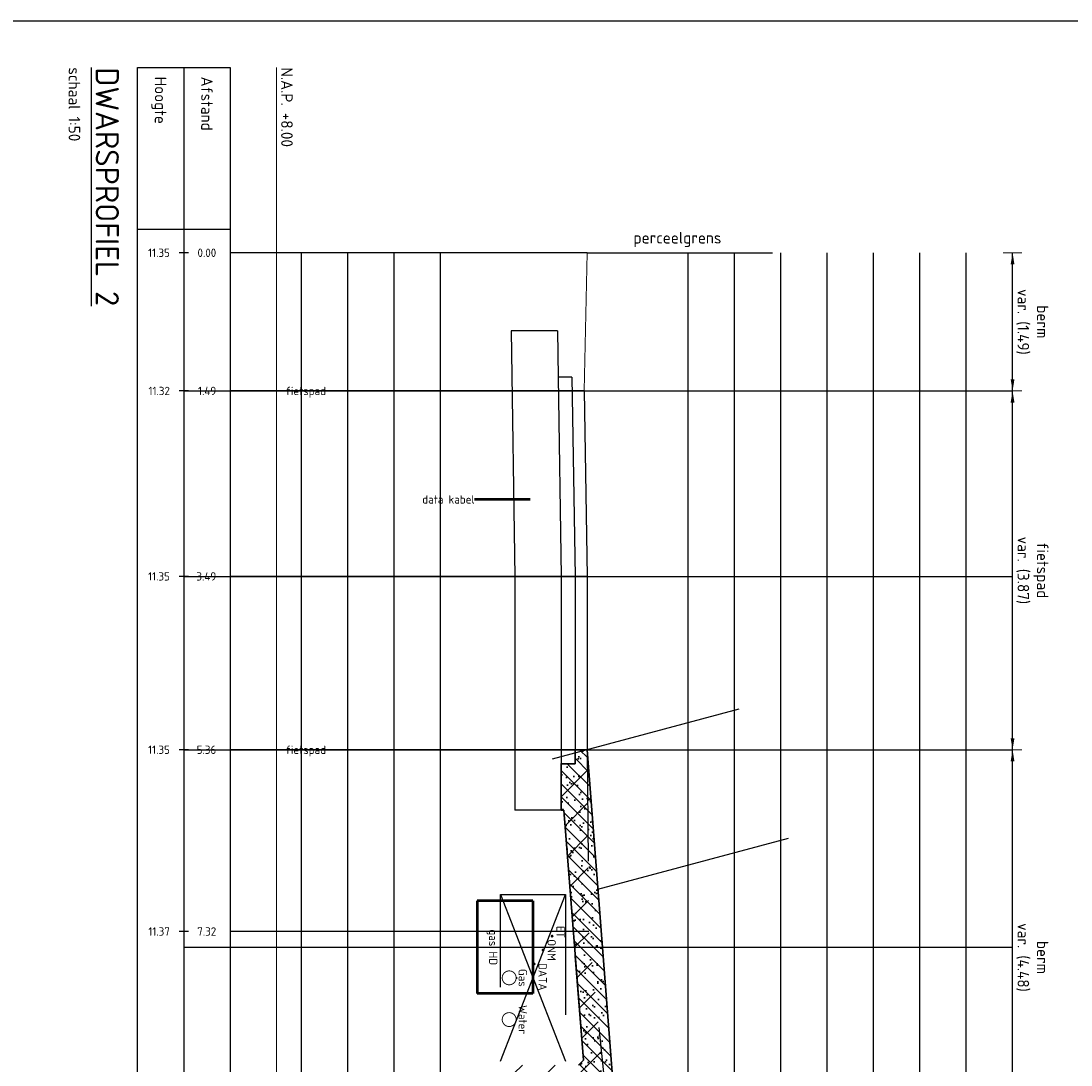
# Model space of a CAD drawing. Header units: metres. Extents: x 232618 to 232694, y 554350 to 554492.
# Tile 22 of 24: x 232665 to 232677, y 554479 to 554490. Entities that reach past the tile are written whole.
import ezdxf
from ezdxf.enums import TextEntityAlignment as Align

# ---------------------------------------------------------------- set-up
doc = ezdxf.new("R2010")
doc.units = ezdxf.units.M
for name, pattern in [('ACAD_ISO03W100', [30, 12, -18]), ('AL-NAP_LIJN', [15.25, 12, -1.5, 0.25, -1.5]), ('NLCS-HIDDEN', [4, 2, -2])]:
    doc.linetypes.add(name, pattern=pattern)
for name, color, linetype, lineweight in [('B-WE-AM-NAP-G', 7, 'AL-NAP_LIJN', 18), ('B-WE-AM-NAP-T25', 7, 'Continuous', 25), ('B-WE-GW-MAAIVELD-GD', 93, 'Continuous', 18), ('B-WE-KG-GRENS_PERCEEL-GD', 150, 'Continuous', 25), ('B-WE-KL-TRACE-T18', 7, 'Continuous', 18), ('B-WE-VH-VERHARDING_ASFALT-GD', 252, 'Continuous', 25), ('B-WE-VH-VERHARDING_FUNDERING-GD', 252, 'Continuous', 25), ('B-WE-VH-VERHARDING_FUNDERING_ZAND-GD', 252, 'Continuous', 25), ('N-WE-GR-MAAIVELD-GD', 90, 'Continuous', 35), ('N-WE-GW-CUNET-GD', 90, 'Continuous', 35), ('N-WE-GW-GROND_TEELAARDE_AFKOMSTIG UIT HET WERK-AD', 91, 'Continuous', 25), ('N-WE-GW-GROND_ZAND-AD', 7, 'Continuous', 35), ('N-WE-KL-DATA_CAI-G', 90, 'Continuous', 35), ('N-WE-KL-GAS-G', 30, 'Continuous', 35), ('N-WE-KL-GMS-G', 20, 'Continuous', 35), ('N-WE-KL-STROOK-GD', 7, 'NLCS-HIDDEN', 25), ('N-WE-KL-TDI-G', 200, 'Continuous', 35), ('N-WE-KL-WATER-G', 170, 'Continuous', 35), ('V-WE-GW-GROND_WERK-AD', 252, 'Continuous', 18), ('V-WE-GW-MAAIVELD-GD', 3, 'ACAD_ISO03W100', 25), ('X-XX-AL-AANKLEDING-M', 7, 'Continuous', 18), ('X-XX-AL-AANPIJLING-G', 7, 'Continuous', 18), ('X-XX-AL-PROFIELBALK-G', 7, 'Continuous', 25), ('X-XX-AL-PROFIELBALK-HULPLIJN-G', 253, 'Continuous', 25), ('X-XX-AL-PROFIELBALK-T18', 7, 'Continuous', 18), ('X-XX-AL-PROFIELBALK-T25', 7, 'Continuous', 25), ('X-XX-AL-PROFIELBALK-T50', 7, 'Continuous', 25), ('X-XX-AL-T25', 7, 'Continuous', 25)]:
    doc.layers.add(name, color=color, linetype=linetype, lineweight=lineweight)
doc.layers.add('B-WE-KL-TRACE-GD', color=160, linetype='Continuous', lineweight=50, true_color=0x003fff)
doc.layers.add('V-WE-GW-CUNET-GD', color=252, linetype='ACAD_ISO03W100', lineweight=25, plot=False)
doc.layers.add('X-XX-AL-HULPLIJN-GD', color=6, linetype='Continuous', plot=False)
doc.styles.add('NLCS-ISO-ANNOTATIEF-T18', font='NLCS-ISO.ttf', dxfattribs={"height": 1.8})
doc.styles.add('NLCS-ISO-ANNOTATIEF-T25', font='NLCS-ISO.ttf', dxfattribs={"height": 2.5})
doc.styles.add('NLCS-ISO-ANNOTATIEF-T50', font='NLCS-ISO.ttf', dxfattribs={"height": 5})
doc.styles.add('NLCS-ISO-ANNOTATIVE-T18', font='NLCS-ISO.ttf', dxfattribs={"height": 1.8})
doc.dimstyles.new('NLCS-ANNOTATIEF-T25-PIJL', dxfattribs={"dimtxt": 2.5, "dimasz": 2.5, "dimexe": 2, "dimexo": 2, "dimgap": 0.7, "dimtad": 1, "dimdec": 3, "dimzin": 0, "dimdsep": 46, "dimtxsty": 'NLCS-ISO-ANNOTATIEF-T25', "dimcen": 0, "dimdle": 2, "dimclrd": 256, "dimclre": 256, "dimclrt": 256, "dimadec": 1, "dimazin": 0, "dimtfac": 1, "dimtdec": 3, "dimtofl": 0, "dimtmove": 1, "dimatfit": 0, "dimfxl": 2, "dimfxlon": 1, "dimtfillclr": 254, "dimtolj": 1, "dimtzin": 0, "dimlwd": 18, "dimlwe": 18, "dimarcsym": 0})

# ---------------------------------------------------------------- blocks, each defined once
blk = doc.blocks.new('*D25')
at = {"layer": 'Defpoints', "color": 0, "transparency": 16777216}
for p in [(232671.574, 554482.635), (232671.924, 554478.155), (232676.164, 554478.155)]:
    blk.add_point(p, dxfattribs=at)
at = {"layer": 'X-XX-AL-AANKLEDING-M', "linetype": 'Continuous', "lineweight": 18, "transparency": 16777216}
for p, q in [((232676.064, 554482.635), (232676.264, 554482.635)), ((232676.164, 554482.51), (232676.164, 554478.28)), ((232676.064, 554478.155), (232676.264, 554478.155))]:
    blk.add_line(p, q, dxfattribs=at)
at = {"layer": 'X-XX-AL-AANKLEDING-M', "transparency": 16777216}
for points in [[(232676.143, 554482.51), (232676.184, 554482.51), (232676.164, 554482.635)], [(232676.143, 554478.28), (232676.184, 554478.28), (232676.164, 554478.155)]]:
    blk.add_solid(points, dxfattribs=at)
at = {"layer": 'X-XX-AL-AANKLEDING-M', "transparency": 16777216, "insert": (232676.378, 554480.395), "char_height": 0.125, "attachment_point": 5, "rotation": 270, "style": 'NLCS-ISO-ANNOTATIEF-T25'}
blk.add_mtext('\\A1;berm\\Pvar. (4.48)', dxfattribs=at)
blk = doc.blocks.new('*D27')
at = {"layer": 'Defpoints', "color": 0, "transparency": 16777216}
for p in [(232671.544, 554486.505), (232671.574, 554482.635), (232676.164, 554482.635)]:
    blk.add_point(p, dxfattribs=at)
at = {"layer": 'X-XX-AL-AANKLEDING-M', "linetype": 'Continuous', "lineweight": 18, "transparency": 16777216}
for p, q in [((232676.064, 554486.505), (232676.264, 554486.505)), ((232676.164, 554486.38), (232676.164, 554482.76)), ((232676.064, 554482.635), (232676.264, 554482.635))]:
    blk.add_line(p, q, dxfattribs=at)
at = {"layer": 'X-XX-AL-AANKLEDING-M', "transparency": 16777216}
for points in [[(232676.143, 554486.38), (232676.184, 554486.38), (232676.164, 554486.505)], [(232676.143, 554482.76), (232676.184, 554482.76), (232676.164, 554482.635)]]:
    blk.add_solid(points, dxfattribs=at)
at = {"layer": 'X-XX-AL-AANKLEDING-M', "transparency": 16777216, "insert": (232676.378, 554484.57), "char_height": 0.125, "attachment_point": 5, "rotation": 270, "style": 'NLCS-ISO-ANNOTATIEF-T25'}
blk.add_mtext('\\A1;fietspad\\Pvar. (3.87)', dxfattribs=at)
blk = doc.blocks.new('*D28')
at = {"layer": 'Defpoints', "color": 0, "transparency": 16777216}
for p in [(232671.574, 554487.995), (232671.544, 554486.505), (232676.164, 554486.505)]:
    blk.add_point(p, dxfattribs=at)
at = {"layer": 'X-XX-AL-AANKLEDING-M', "linetype": 'Continuous', "lineweight": 18, "transparency": 16777216}
for p, q in [((232676.064, 554487.995), (232676.264, 554487.995)), ((232676.164, 554487.87), (232676.164, 554486.63)), ((232676.064, 554486.505), (232676.264, 554486.505))]:
    blk.add_line(p, q, dxfattribs=at)
at = {"layer": 'X-XX-AL-AANKLEDING-M', "transparency": 16777216}
for points in [[(232676.143, 554487.87), (232676.184, 554487.87), (232676.164, 554487.995)], [(232676.143, 554486.63), (232676.184, 554486.63), (232676.164, 554486.505)]]:
    blk.add_solid(points, dxfattribs=at)
at = {"layer": 'X-XX-AL-AANKLEDING-M', "transparency": 16777216, "insert": (232676.378, 554487.25), "char_height": 0.125, "attachment_point": 5, "rotation": 270, "style": 'NLCS-ISO-ANNOTATIEF-T25'}
blk.add_mtext('\\A1;berm\\Pvar. (1.49)', dxfattribs=at)

msp = doc.modelspace()

# ---------------------------------------------------------------- hatches: boundary and pattern name
at = {"layer": 'N-WE-GW-GROND_TEELAARDE_AFKOMSTIG UIT HET WERK-AD'}
h = msp.add_hatch(dxfattribs=at)
h.set_pattern_fill('AGW-WERK_AANVULLEN', color=256, scale=0.02, angle=180, style=0, pattern_type=2)
h.set_pattern_definition([(135, (786916.89773, 320660.40572), (-0.070710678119, -0.070710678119), [])])
h.paths.add_polyline_path([(232671.534, 554479.288), (232671.481, 554479.235), (232671.496, 554478.535), (232671.746, 554478.535), (232671.751, 554478.285), (232671.821, 554478.285), (232671.822, 554478.22), (232671.892, 554478.22), (232671.894, 554478.155), (232671.924, 554478.155), (232671.574, 554482.635), (232671.444, 554482.635), (232671.444, 554482.485), (232671.294, 554482.485), (232671.294, 554481.985), (232671.323, 554481.985)])
at = {"layer": 'N-WE-GW-GROND_ZAND-AD'}
h = msp.add_hatch(dxfattribs=at)
h.set_pattern_fill('AGW-GROND_ZAND', color=256, scale=0.1, angle=-90, style=0, pattern_type=2)
h.set_pattern_definition([(217.5, (786916.89773, 320660.40572), (0.00629933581, -0.1926823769), [0, -0.152, 0, -0.17, 0, -0.1625]), (187.5, (786916.89773, 320660.40572), (-0.17697767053, -0.28221460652), [0, -0.082, 0, -0.137, 0, -0.0525]), (147.5, (786917.02073, 320660.40572), (-0.311414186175, -0.000565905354), [0, -0.05, 0, -0.18, 0, -0.235]), (137.5, (786917.02073, 320660.40572), (-0.30061266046, -0.08776755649), [0, -0.025, 0, -0.118, 0, -0.135])])
h.paths.add_polyline_path([(232671.534, 554479.288), (232671.481, 554479.235), (232671.496, 554478.535), (232671.746, 554478.535), (232671.751, 554478.285), (232671.821, 554478.285), (232671.822, 554478.22), (232671.892, 554478.22), (232671.894, 554478.155), (232671.924, 554478.155), (232671.574, 554482.635), (232671.444, 554482.635), (232671.444, 554482.485), (232671.294, 554482.485), (232671.294, 554481.985), (232671.323, 554481.985)])
at = {"layer": 'V-WE-GW-GROND_WERK-AD'}
h = msp.add_hatch(dxfattribs=at)
h.set_pattern_fill('AGW-WERK_ONTGRAVEN', color=256, scale=0.05, angle=180, style=0, pattern_type=2)
h.set_pattern_definition([(225, (786916.89773, 320660.40572), (0.1767766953, -0.1767766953), [])])
h.paths.add_polyline_path([(232670.832, 554476.791), (232671.492, 554476.806), (232671.508, 554476.106), (232671.758, 554476.112), (232671.764, 554475.862), (232671.914, 554475.865), (232671.784, 554477.665), (232671.754, 554479.115), (232671.594, 554480.675), (232671.574, 554482.635), (232671.444, 554482.635), (232671.444, 554482.485), (232671.294, 554482.485), (232671.294, 554481.985), (232671.323, 554481.985), (232671.534, 554479.288), (232671.481, 554479.235), (232670.781, 554479.235)])

# ---------------------------------------------------------------- linework, layer by layer
at = {"layer": 'B-WE-AM-NAP-G'}
msp.add_line((232668.224, 554489.995), (232668.224, 554454.96), dxfattribs=at)
at = {"layer": 'B-WE-GW-MAAIVELD-GD', "ltscale": 0.2, "flags": 128}
msp.add_lwpolyline([(232671.574, 554487.995), (232671.544, 554486.505)], dxfattribs=at)
at = {"layer": 'B-WE-KG-GRENS_PERCEEL-GD', "ltscale": 0.2, "flags": 128}
msp.add_lwpolyline([(232671.574, 554487.995), (232673.574, 554487.995)], dxfattribs=at)
at = {"layer": 'B-WE-KL-TRACE-GD', "ltscale": 0.2}
for p, q in [((232670.961, 554485.335), (232670.361, 554485.335)), ((232670.99, 554481.005), (232670.39, 554481.005)), ((232670.39, 554481.005), (232670.39, 554480.005)), ((232670.99, 554481.005), (232670.99, 554480.005)), ((232670.99, 554480.005), (232670.39, 554480.005))]:
    msp.add_line(p, q, dxfattribs=at)
at = {"layer": 'B-WE-VH-VERHARDING_ASFALT-GD'}
for p, q in [((232671.544, 554486.505), (232671.414, 554486.503)), ((232671.574, 554482.635), (232671.444, 554482.635))]:
    msp.add_line(p, q, dxfattribs=at)
at = {"layer": 'B-WE-VH-VERHARDING_ASFALT-GD', "ltscale": 0.2, "flags": 128}
msp.add_lwpolyline([(232671.544, 554486.505), (232671.574, 554484.505), (232671.574, 554482.635)], dxfattribs=at)
at = {"layer": 'B-WE-VH-VERHARDING_FUNDERING-GD', "ltscale": 0.2}
for p, q in [((232671.411, 554486.655), (232671.261, 554486.655)), ((232671.444, 554482.485), (232671.294, 554482.485))]:
    msp.add_line(p, q, dxfattribs=at)
at = {"layer": 'B-WE-VH-VERHARDING_FUNDERING-GD', "ltscale": 0.2, "flags": 128}
for points in [[(232671.261, 554486.655), (232671.294, 554484.503), (232671.294, 554482.485)], [(232671.411, 554486.655), (232671.444, 554484.504), (232671.444, 554482.485)]]:
    msp.add_lwpolyline(points, dxfattribs=at)
at = {"layer": 'B-WE-VH-VERHARDING_FUNDERING_ZAND-GD', "ltscale": 0.2}
for p, q in [((232671.254, 554487.155), (232670.754, 554487.155)), ((232671.294, 554481.985), (232670.794, 554481.985))]:
    msp.add_line(p, q, dxfattribs=at)
at = {"layer": 'B-WE-VH-VERHARDING_FUNDERING_ZAND-GD', "ltscale": 0.2, "flags": 128}
for points in [[(232670.754, 554487.155), (232670.794, 554484.499), (232670.794, 554481.985)], [(232671.254, 554487.155), (232671.261, 554486.655)], [(232671.294, 554482.485), (232671.294, 554481.985)]]:
    msp.add_lwpolyline(points, dxfattribs=at)
at = {"layer": 'Defpoints'}
msp.add_point((232670.809, 554479.725), dxfattribs=at)
at = {"layer": 'N-WE-GR-MAAIVELD-GD', "ltscale": 0.2}
for p, q in [((232671.574, 554482.635), (232671.924, 554478.155)), ((232671.323, 554481.985), (232671.534, 554479.288))]:
    msp.add_line(p, q, dxfattribs=at)
at = {"layer": 'N-WE-GW-CUNET-GD'}
msp.add_line((232671.481, 554479.235), (232671.534, 554479.288), dxfattribs=at)
at = {"layer": 'N-WE-GW-CUNET-GD', "flags": 128}
msp.add_lwpolyline([(232671.574, 554482.635), (232671.444, 554482.635), (232671.444, 554482.485), (232671.294, 554482.485), (232671.294, 554481.985), (232671.323, 554481.985)], dxfattribs=at)
at = {"layer": 'N-WE-KL-DATA_CAI-G', "const_width": 0.0145}
msp.add_lwpolyline([(232671.003, 554480.333, 1), (232671.003, 554480.317, 1)], format="xyb", close=True, dxfattribs=at)
at = {"layer": 'N-WE-KL-GAS-G', "const_width": 0.01}
msp.add_lwpolyline([(232670.734, 554480.25, 1), (232670.734, 554480.1, 1)], format="xyb", close=True, dxfattribs=at)
at = {"layer": 'N-WE-KL-GAS-G'}
msp.add_point((232670.816, 554480.175), dxfattribs=at)
at = {"layer": 'N-WE-KL-GMS-G', "const_width": 0.0145}
msp.add_lwpolyline([(232671.1, 554480.483, 1), (232671.1, 554480.467, 1)], format="xyb", close=True, dxfattribs=at)
at = {"layer": 'N-WE-KL-STROOK-GD'}
for p, q in [((232670.641, 554481.075), (232671.341, 554479.275)), ((232670.641, 554479.275), (232671.341, 554481.075))]:
    msp.add_line(p, q, dxfattribs=at)
at = {"layer": 'N-WE-KL-STROOK-GD', "flags": 128}
msp.add_lwpolyline([(232670.641, 554481.075), (232671.341, 554481.075), (232671.341, 554479.275), (232670.641, 554479.275)], close=True, dxfattribs=at)
at = {"layer": 'N-WE-KL-TDI-G', "const_width": 0.0145}
msp.add_lwpolyline([(232671.197, 554480.633, 1), (232671.197, 554480.617, 1)], format="xyb", close=True, dxfattribs=at)
at = {"layer": 'N-WE-KL-WATER-G', "const_width": 0.01}
msp.add_lwpolyline([(232670.734, 554479.8, 1), (232670.734, 554479.65, 1)], format="xyb", close=True, dxfattribs=at)
at = {"layer": 'V-WE-GW-CUNET-GD', "ltscale": 0.1, "flags": 128}
msp.add_lwpolyline([(232671.481, 554479.235), (232671.534, 554479.288), (232671.323, 554481.985), (232671.294, 554481.985)], dxfattribs=at)
at = {"layer": 'V-WE-GW-MAAIVELD-GD', "ltscale": 0.1, "flags": 128}
msp.add_lwpolyline([(232671.574, 554482.635), (232671.594, 554480.675), (232671.754, 554479.115), (232671.784, 554477.665), (232671.914, 554475.865)], dxfattribs=at)
at = {"layer": 'X-XX-AL-HULPLIJN-GD', "linetype": 'ByBlock'}
for p, q in [((232668.493, 554458.055), (232668.493, 554487.995)), ((232668.993, 554458.055), (232668.993, 554487.995)), ((232669.493, 554458.055), (232669.493, 554487.995)), ((232669.993, 554458.055), (232669.993, 554487.995)), ((232672.664, 554458.055), (232672.664, 554487.995)), ((232673.164, 554458.055), (232673.164, 554487.995)), ((232673.664, 554458.055), (232673.664, 554487.995)), ((232674.164, 554458.055), (232674.164, 554487.995)), ((232674.664, 554458.055), (232674.664, 554487.995)), ((232675.164, 554458.055), (232675.164, 554487.995)), ((232675.664, 554458.055), (232675.664, 554487.995)), ((232676.164, 554458.055), (232676.164, 554487.995)), ((232667.224, 554486.505), (232676.164, 554486.505)), ((232667.224, 554484.505), (232676.164, 554484.505)), ((232671.203, 554482.536), (232673.216, 554483.075)), ((232667.224, 554482.635), (232676.164, 554482.635)), ((232671.691, 554481.13), (232673.746, 554481.681)), ((232667.224, 554480.505), (232676.164, 554480.505))]:
    msp.add_line(p, q, dxfattribs=at)
at = {"layer": 'X-XX-AL-HULPLIJN-GD', "flags": 128}
msp.add_lwpolyline([(232653.804, 554490.495), (232653.804, 554428.245), (232660.197, 554428.245), (232660.197, 554419.245), (232694.104, 554419.245), (232694.104, 554490.495)], close=True, dxfattribs=at)
at = {"layer": 'X-XX-AL-PROFIELBALK-G', "ltscale": 0.2}
for p, q in [((232666.724, 554489.995), (232667.724, 554489.995)), ((232666.724, 554454.96), (232666.724, 554489.995)), ((232667.224, 554489.995), (232667.224, 554454.96)), ((232667.724, 554489.995), (232667.724, 554454.96)), ((232667.724, 554488.245), (232666.724, 554488.245)), ((232667.274, 554487.995), (232667.174, 554487.995)), ((232667.274, 554486.505), (232667.174, 554486.505)), ((232667.274, 554484.505), (232667.174, 554484.505)), ((232667.274, 554482.635), (232667.174, 554482.635)), ((232667.274, 554480.675), (232667.174, 554480.675))]:
    msp.add_line(p, q, dxfattribs=at)
at = {"layer": 'X-XX-AL-PROFIELBALK-HULPLIJN-G', "linetype": 'ByBlock'}
for p, q in [((232671.574, 554487.995), (232667.724, 554487.995)), ((232671.544, 554486.505), (232667.724, 554486.505)), ((232671.574, 554484.505), (232667.724, 554484.505)), ((232671.574, 554482.635), (232667.724, 554482.635)), ((232671.594, 554480.675), (232667.724, 554480.675))]:
    msp.add_line(p, q, dxfattribs=at)

# ---------------------------------------------------------------- texts
at = {"layer": 'B-WE-AM-NAP-T25', "ltscale": 0.2, "style": 'NLCS-ISO-ANNOTATIEF-T25'}
msp.add_text('N.A.P. +8.00', height=0.125, rotation=270, dxfattribs=at).set_placement((232668.274, 554489.995))
at = {"layer": 'B-WE-KL-TRACE-T18', "ltscale": 0.2, "style": 'NLCS-ISO-ANNOTATIEF-T18'}
msp.add_text('data kabel', height=0.09, dxfattribs=at).set_placement((232670.361, 554485.335), align=Align.MIDDLE_RIGHT)
msp.add_text('gas HD', height=0.09, rotation=270, dxfattribs=at).set_placement((232670.49, 554480.505), align=Align.BOTTOM_CENTER)
at = {"layer": 'X-XX-AL-AANPIJLING-G', "style": 'NLCS-ISO-ANNOTATIEF-T25'}
msp.add_text('perceelgrens', height=0.125, dxfattribs=at).set_placement((232672.074, 554488.095))
at = {"layer": 'X-XX-AL-PROFIELBALK-T18', "ltscale": 0.2, "style": 'NLCS-ISO-ANNOTATIEF-T18'}
for s, p in [('11.35', (232667.074, 554487.995)), ('0.00', (232667.574, 554487.995)), ('11.32', (232667.074, 554486.505)), ('1.49', (232667.574, 554486.505)), ('11.35', (232667.074, 554484.505)), ('3.49', (232667.574, 554484.505)), ('11.35', (232667.074, 554482.635)), ('5.36', (232667.574, 554482.635)), ('11.37', (232667.074, 554480.675)), ('7.32', (232667.574, 554480.675))]:
    msp.add_text(s, height=0.09, dxfattribs=at).set_placement(p, align=Align.MIDDLE_RIGHT)
for p in [(232668.324, 554486.505), (232668.324, 554482.635)]:
    msp.add_text('fietspad', height=0.09, dxfattribs=at).set_placement(p, align=Align.MIDDLE_LEFT)
at = {"layer": 'X-XX-AL-PROFIELBALK-T25', "ltscale": 0.2, "style": 'NLCS-ISO-ANNOTATIEF-T25'}
for s, p in [('Hoogte', (232666.974, 554489.895)), ('Afstand', (232667.474, 554489.895))]:
    msp.add_text(s, height=0.125, rotation=270, dxfattribs=at).set_placement(p, align=Align.MIDDLE_LEFT)
at = {"layer": 'X-XX-AL-PROFIELBALK-T50', "linetype": 'ByBlock', "ltscale": 0.2, "insert": (232666.524, 554489.995), "char_height": 0.25, "width": 9.89133, "attachment_point": 1, "rotation": 270, "style": 'NLCS-ISO-ANNOTATIEF-T50'}
msp.add_mtext('{\\LDWARSPROFIEL 2\\P\\H0.5x;\\l\\C7;schaal 1:50}', dxfattribs=at)
at = {"layer": 'X-XX-AL-T25', "style": 'NLCS-ISO-ANNOTATIVE-T18'}
for s, p in [('ET', (232671.217, 554480.67)), ('ONM', (232671.12, 554480.475)), ('Gas', (232670.809, 554480.175)), ('DATA', (232671.023, 554480.186)), ('Water', (232670.809, 554479.725))]:
    msp.add_text(s, height=0.09, rotation=270, dxfattribs=at).set_placement(p, align=Align.BOTTOM_CENTER)

# ---------------------------------------------------------------- dimensions: what is measured, and where the dimension line sits
at = {"layer": 'X-XX-AL-AANKLEDING-M'}
for base, p1, p2, text, picture, middle in [((232676.164, 554486.505), (232671.574, 554487.995), (232671.544, 554486.505), 'berm\\Pvar. (<>)', '*D28', (232676.378, 554487.25)), ((232676.164, 554482.635), (232671.544, 554486.505), (232671.574, 554482.635), 'fietspad\\Pvar. (<>)', '*D27', (232676.378, 554484.57)), ((232676.164, 554478.155), (232671.574, 554482.635), (232671.924, 554478.155), 'berm\\Pvar. (<>)', '*D25', (232676.378, 554480.395))]:
    dim = msp.add_linear_dim(base=base, p1=p1, p2=p2, angle=270, text=text, dimstyle='NLCS-ANNOTATIEF-T25-PIJL', override={"dimscale": 0, "dimtad": 4, "dimdec": 2}, dxfattribs=at)
    dim.commit()
    dim.dimension.update_dxf_attribs({"geometry": picture, "text_midpoint": middle})

doc.saveas('drawing.dxf')
